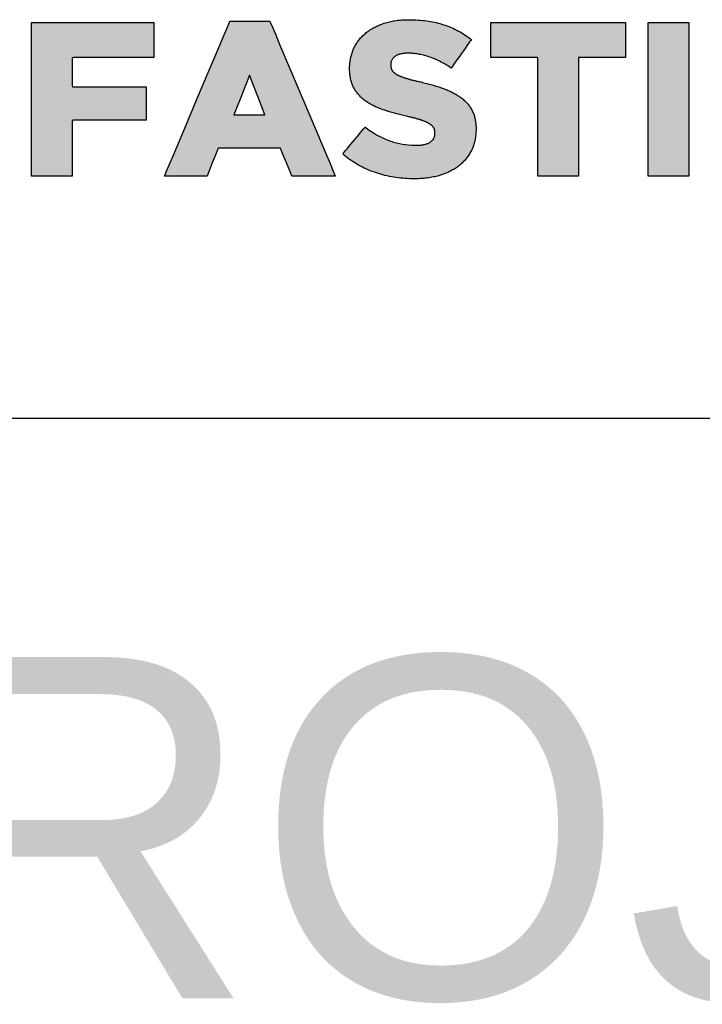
# Model space of a CAD drawing. Header units: millimetres. Extents: x 721 to 836, y 20 to 293.
# Tile 4 of 19: x 751 to 761, y 121 to 136. Entities that reach past the tile are written whole.
import ezdxf
from ezdxf.enums import TextEntityAlignment as Align

# ---------------------------------------------------------------- set-up
doc = ezdxf.new("R2010")
doc.units = ezdxf.units.MM
for name, color, linetype in [('P-------F2-', 7, 'Continuous'), ('P-------W1-', 7, 'Continuous'), ('P-------W3-', 8, 'Continuous'), ('P-------W34', 8, 'Continuous')]:
    doc.layers.add(name, color=color, linetype=linetype)
doc.styles.add('Arial', font='arial.ttf')

# ---------------------------------------------------------------- blocks, each defined once
blk = doc.blocks.new('STADSFAST_LOGO')
at = {"layer": 'P-------W34'}
h = blk.add_hatch(color=256, dxfattribs=at)
h.dxf.hatch_style = 1
h.paths.add_polyline_path([(751.03, 135.802), (751.042, 135.802), (751.059, 135.802), (751.08, 135.802), (751.104, 135.802), (751.131, 135.802), (751.16, 135.802), (751.193, 135.802), (751.228, 135.802), (751.265, 135.802), (751.305, 135.802), (751.347, 135.802), (751.39, 135.802), (751.436, 135.802), (751.483, 135.802), (751.531, 135.802), (751.631, 135.802), (751.735, 135.802), (751.842, 135.802), (752.056, 135.802), (752.162, 135.802), (752.264, 135.802), (752.363, 135.802), (752.41, 135.802), (752.456, 135.802), (752.5, 135.802), (752.542, 135.802), (752.582, 135.802), (752.62, 135.802), (752.655, 135.802), (752.688, 135.802), (752.719, 135.802), (752.746, 135.802), (752.771, 135.802), (752.792, 135.802), (752.81, 135.802), (752.824, 135.802), (752.825, 135.802), (752.825, 135.795), (752.825, 135.778), (752.825, 135.758), (752.825, 135.735), (752.825, 135.709), (752.825, 135.681), (752.825, 135.652), (752.825, 135.621), (752.825, 135.491), (752.825, 135.429), (752.825, 135.4), (752.825, 135.372), (752.825, 135.347), (752.825, 135.324), (752.825, 135.305), (752.825, 135.289), (752.825, 135.285), (752.817, 135.285), (752.805, 135.285), (752.79, 135.285), (752.773, 135.285), (752.755, 135.285), (752.734, 135.285), (752.712, 135.285), (752.688, 135.285), (752.663, 135.285), (752.636, 135.285), (752.579, 135.285), (752.517, 135.285), (752.452, 135.285), (752.385, 135.285), (752.245, 135.285), (752.106, 135.285), (752.038, 135.285), (751.973, 135.285), (751.912, 135.285), (751.855, 135.285), (751.828, 135.285), (751.803, 135.285), (751.779, 135.285), (751.756, 135.285), (751.736, 135.285), (751.717, 135.285), (751.7, 135.285), (751.686, 135.285), (751.673, 135.285), (751.663, 135.285), (751.655, 135.285), (751.649, 135.285), (751.645, 135.285), (751.626, 135.282), (751.626, 135.262), (751.626, 135.257), (751.626, 135.248), (751.626, 135.237), (751.626, 135.223), (751.626, 135.208), (751.626, 135.19), (751.626, 135.171), (751.626, 135.151), (751.626, 135.108), (751.626, 135.018), (751.626, 134.976), (751.626, 134.957), (751.626, 134.939), (751.626, 134.923), (751.626, 134.909), (751.626, 134.897), (751.626, 134.888), (751.626, 134.882), (751.626, 134.877), (751.629, 134.858), (751.648, 134.858), (751.652, 134.858), (751.658, 134.858), (751.666, 134.858), (751.677, 134.858), (751.69, 134.858), (751.704, 134.858), (751.72, 134.858), (751.738, 134.858), (751.758, 134.858), (751.779, 134.858), (751.801, 134.858), (751.825, 134.858), (751.876, 134.858), (751.931, 134.858), (751.989, 134.858), (752.05, 134.858), (752.112, 134.858), (752.239, 134.858), (752.301, 134.858), (752.363, 134.858), (752.422, 134.858), (752.479, 134.858), (752.531, 134.858), (752.579, 134.858), (752.601, 134.858), (752.622, 134.858), (752.641, 134.858), (752.659, 134.858), (752.675, 134.858), (752.689, 134.858), (752.701, 134.858), (752.71, 134.858), (752.71, 134.858), (752.71, 134.844), (752.71, 134.826), (752.71, 134.805), (752.71, 134.781), (752.71, 134.755), (752.71, 134.728), (752.71, 134.699), (752.71, 134.638), (752.71, 134.576), (752.71, 134.516), (752.71, 134.487), (752.71, 134.46), (752.71, 134.435), (752.71, 134.413), (752.71, 134.393), (752.71, 134.376), (752.71, 134.368), (752.703, 134.368), (752.691, 134.368), (752.678, 134.368), (752.662, 134.368), (752.645, 134.368), (752.626, 134.368), (752.606, 134.368), (752.584, 134.368), (752.561, 134.368), (752.511, 134.368), (752.456, 134.368), (752.399, 134.368), (752.339, 134.368), (752.213, 134.368), (752.087, 134.368), (752.025, 134.368), (751.965, 134.368), (751.908, 134.368), (751.855, 134.368), (751.806, 134.368), (751.783, 134.368), (751.762, 134.368), (751.742, 134.368), (751.724, 134.368), (751.707, 134.368), (751.692, 134.368), (751.679, 134.368), (751.668, 134.368), (751.659, 134.368), (751.653, 134.368), (751.648, 134.368), (751.635, 134.368), (751.626, 134.353), (751.626, 134.345), (751.626, 134.341), (751.626, 134.336), (751.626, 134.329), (751.626, 134.32), (751.626, 134.31), (751.626, 134.299), (751.626, 134.286), (751.626, 134.272), (751.626, 134.241), (751.626, 134.205), (751.626, 134.166), (751.626, 134.124), (751.626, 134.079), (751.626, 134.033), (751.626, 133.938), (751.626, 133.843), (751.626, 133.797), (751.626, 133.752), (751.626, 133.71), (751.626, 133.671), (751.626, 133.636), (751.626, 133.604), (751.626, 133.59), (751.626, 133.577), (751.626, 133.566), (751.626, 133.556), (751.626, 133.549), (751.618, 133.549), (751.6, 133.549), (751.578, 133.549), (751.552, 133.549), (751.523, 133.549), (751.492, 133.549), (751.459, 133.549), (751.387, 133.549), (751.24, 133.549), (751.204, 133.549), (751.171, 133.549), (751.139, 133.549), (751.11, 133.549), (751.083, 133.549), (751.06, 133.549), (751.041, 133.549), (751.03, 133.549), (751.03, 133.554), (751.03, 133.572), (751.03, 133.595), (751.03, 133.621), (751.03, 133.652), (751.03, 133.686), (751.03, 133.724), (751.03, 133.765), (751.03, 133.81), (751.03, 133.857), (751.03, 133.907), (751.03, 133.96), (751.03, 134.015), (751.03, 134.072), (751.03, 134.131), (751.03, 134.192), (751.03, 134.254), (751.03, 134.383), (751.03, 134.514), (751.03, 134.783), (751.03, 134.915), (751.03, 135.045), (751.03, 135.109), (751.03, 135.171), (751.03, 135.231), (751.03, 135.29), (751.03, 135.347), (751.03, 135.401), (751.03, 135.453), (751.03, 135.503), (751.03, 135.55), (751.03, 135.593), (751.03, 135.634), (751.03, 135.671), (751.03, 135.705), (751.03, 135.735), (751.03, 135.76), (751.03, 135.782), (751.03, 135.799)])
h = blk.add_hatch(color=256, dxfattribs=at)
h.dxf.hatch_style = 1
h.paths.add_polyline_path([(753.939, 135.818), (753.952, 135.818), (754.021, 135.818), (754.232, 135.818), (754.443, 135.818), (754.512, 135.818), (754.525, 135.818), (754.531, 135.804), (754.562, 135.731), (754.61, 135.617), (754.672, 135.469), (754.829, 135.1), (755.008, 134.676), (755.187, 134.252), (755.344, 133.882), (755.406, 133.734), (755.454, 133.62), (755.484, 133.549), (755.408, 133.549), (755.174, 133.549), (754.94, 133.549), (754.862, 133.549), (754.847, 133.549), (754.826, 133.6), (754.768, 133.741), (754.711, 133.882), (754.679, 133.958), (754.628, 133.958), (754.528, 133.958), (754.224, 133.958), (753.92, 133.958), (753.82, 133.958), (753.768, 133.958), (753.737, 133.882), (753.681, 133.741), (753.625, 133.6), (753.604, 133.549), (753.589, 133.549), (753.513, 133.549), (753.284, 133.549), (753.054, 133.549), (752.98, 133.549), (753.01, 133.62), (753.058, 133.734), (753.121, 133.882), (753.277, 134.252), (753.456, 134.676), (753.635, 135.1), (753.792, 135.469), (753.854, 135.617), (753.902, 135.731), (753.933, 135.804)])
h.paths.add_polyline_path([(754.453, 134.449), (754.383, 134.628), (754.227, 135.027), (754.116, 134.748), (753.998, 134.449), (754.32, 134.449)], flags=16)
h = blk.add_hatch(color=256, dxfattribs=at)
h.dxf.hatch_style = 1
h.paths.add_polyline_path([(756.64, 133.509), (756.606, 133.51), (756.572, 133.51), (756.538, 133.512), (756.505, 133.514), (756.472, 133.517), (756.439, 133.52), (756.406, 133.524), (756.373, 133.528), (756.34, 133.533), (756.308, 133.539), (756.276, 133.545), (756.244, 133.552), (756.212, 133.56), (756.181, 133.568), (756.149, 133.576), (756.118, 133.585), (756.087, 133.595), (756.057, 133.606), (756.026, 133.617), (755.996, 133.628), (755.967, 133.64), (755.937, 133.653), (755.909, 133.666), (755.88, 133.68), (755.852, 133.695), (755.825, 133.71), (755.798, 133.726), (755.771, 133.742), (755.744, 133.759), (755.718, 133.776), (755.693, 133.794), (755.668, 133.813), (755.643, 133.832), (755.619, 133.852), (755.595, 133.873), (755.593, 133.874), (755.598, 133.879), (755.614, 133.898), (755.634, 133.922), (755.657, 133.95), (755.683, 133.981), (755.711, 134.015), (755.741, 134.05), (755.771, 134.086), (755.8, 134.121), (755.828, 134.155), (755.855, 134.187), (755.879, 134.215), (755.899, 134.24), (755.916, 134.26), (755.922, 134.267), (755.927, 134.264), (755.966, 134.234), (756.006, 134.207), (756.046, 134.181), (756.087, 134.156), (756.128, 134.134), (756.169, 134.113), (756.211, 134.094), (756.253, 134.077), (756.296, 134.061), (756.339, 134.047), (756.382, 134.035), (756.425, 134.025), (756.469, 134.016), (756.514, 134.01), (756.558, 134.005), (756.603, 134.002), (756.649, 134), (756.673, 134), (756.687, 134), (756.701, 134.001), (756.715, 134.002), (756.728, 134.003), (756.741, 134.004), (756.753, 134.006), (756.765, 134.008), (756.777, 134.01), (756.788, 134.013), (756.8, 134.015), (756.81, 134.018), (756.821, 134.022), (756.831, 134.025), (756.84, 134.029), (756.85, 134.034), (756.859, 134.038), (756.867, 134.043), (756.875, 134.048), (756.883, 134.054), (756.89, 134.059), (756.897, 134.065), (756.904, 134.072), (756.91, 134.078), (756.916, 134.085), (756.921, 134.092), (756.925, 134.1), (756.93, 134.108), (756.933, 134.116), (756.936, 134.124), (756.939, 134.132), (756.941, 134.141), (756.943, 134.15), (756.944, 134.159), (756.945, 134.168), (756.945, 134.177), (756.945, 134.177), (756.945, 134.177), (756.945, 134.178), (756.945, 134.178), (756.945, 134.178), (756.945, 134.179), (756.945, 134.179), (756.945, 134.18), (756.945, 134.18), (756.945, 134.181), (756.945, 134.181), (756.945, 134.182), (756.945, 134.182), (756.945, 134.183), (756.945, 134.183), (756.945, 134.183), (756.945, 134.184), (756.945, 134.185), (756.945, 134.189), (756.945, 134.193), (756.945, 134.198), (756.944, 134.202), (756.944, 134.207), (756.943, 134.211), (756.942, 134.215), (756.941, 134.219), (756.94, 134.224), (756.939, 134.228), (756.938, 134.232), (756.936, 134.236), (756.935, 134.24), (756.933, 134.244), (756.931, 134.248), (756.929, 134.251), (756.927, 134.255), (756.925, 134.259), (756.923, 134.263), (756.92, 134.266), (756.917, 134.27), (756.914, 134.274), (756.911, 134.277), (756.908, 134.281), (756.904, 134.284), (756.901, 134.288), (756.897, 134.291), (756.893, 134.294), (756.889, 134.298), (756.885, 134.301), (756.88, 134.304), (756.876, 134.308), (756.871, 134.311), (756.866, 134.314), (756.861, 134.317), (756.855, 134.32), (756.85, 134.323), (756.844, 134.326), (756.839, 134.329), (756.833, 134.332), (756.827, 134.335), (756.82, 134.338), (756.814, 134.341), (756.807, 134.344), (756.8, 134.347), (756.793, 134.35), (756.786, 134.353), (756.779, 134.356), (756.771, 134.359), (756.763, 134.362), (756.755, 134.364), (756.747, 134.367), (756.739, 134.37), (756.731, 134.373), (756.722, 134.376), (756.713, 134.379), (756.703, 134.381), (756.694, 134.384), (756.684, 134.387), (756.674, 134.39), (756.664, 134.393), (756.653, 134.396), (756.642, 134.398), (756.631, 134.401), (756.619, 134.404), (756.608, 134.407), (756.595, 134.41), (756.583, 134.413), (756.571, 134.416), (756.558, 134.419), (756.545, 134.422), (756.525, 134.426), (756.505, 134.431), (756.485, 134.436), (756.465, 134.441), (756.445, 134.446), (756.425, 134.451), (756.406, 134.456), (756.387, 134.461), (756.368, 134.466), (756.349, 134.472), (756.33, 134.477), (756.311, 134.482), (756.293, 134.487), (756.275, 134.493), (756.256, 134.498), (756.238, 134.504), (756.221, 134.509), (756.203, 134.515), (756.186, 134.521), (756.169, 134.527), (756.152, 134.533), (756.136, 134.539), (756.12, 134.545), (756.104, 134.552), (756.088, 134.559), (756.073, 134.566), (756.057, 134.573), (756.043, 134.58), (756.028, 134.588), (756.014, 134.595), (755.999, 134.603), (755.986, 134.611), (755.972, 134.619), (755.959, 134.628), (755.946, 134.636), (755.933, 134.645), (755.92, 134.654), (755.908, 134.663), (755.896, 134.672), (755.885, 134.682), (755.874, 134.692), (755.863, 134.702), (755.852, 134.712), (755.842, 134.723), (755.832, 134.733), (755.822, 134.744), (755.813, 134.756), (755.804, 134.767), (755.795, 134.779), (755.786, 134.791), (755.778, 134.803), (755.77, 134.815), (755.763, 134.828), (755.755, 134.841), (755.749, 134.854), (755.742, 134.867), (755.736, 134.881), (755.731, 134.895), (755.725, 134.91), (755.72, 134.925), (755.716, 134.94), (755.712, 134.956), (755.708, 134.972), (755.705, 134.988), (755.702, 135.005), (755.7, 135.022), (755.698, 135.04), (755.696, 135.058), (755.695, 135.076), (755.694, 135.095), (755.694, 135.114), (755.694, 135.122), (755.694, 135.122), (755.694, 135.122), (755.694, 135.123), (755.694, 135.123), (755.694, 135.124), (755.694, 135.124), (755.694, 135.125), (755.694, 135.125), (755.694, 135.126), (755.694, 135.126), (755.694, 135.127), (755.694, 135.127), (755.694, 135.128), (755.694, 135.128), (755.694, 135.128), (755.694, 135.128), (755.694, 135.128), (755.694, 135.141), (755.694, 135.159), (755.695, 135.176), (755.696, 135.193), (755.698, 135.21), (755.7, 135.226), (755.702, 135.243), (755.705, 135.259), (755.708, 135.275), (755.711, 135.291), (755.715, 135.307), (755.719, 135.323), (755.724, 135.338), (755.729, 135.354), (755.734, 135.369), (755.739, 135.384), (755.745, 135.399), (755.752, 135.413), (755.759, 135.428), (755.766, 135.442), (755.773, 135.456), (755.781, 135.47), (755.789, 135.483), (755.797, 135.497), (755.806, 135.51), (755.815, 135.523), (755.825, 135.536), (755.834, 135.548), (755.844, 135.56), (755.855, 135.573), (755.866, 135.584), (755.877, 135.596), (755.888, 135.608), (755.9, 135.619), (755.912, 135.63), (755.925, 135.641), (755.938, 135.651), (755.951, 135.661), (755.964, 135.671), (755.978, 135.681), (755.992, 135.691), (756.007, 135.7), (756.021, 135.709), (756.036, 135.717), (756.051, 135.726), (756.067, 135.734), (756.083, 135.742), (756.099, 135.75), (756.115, 135.757), (756.132, 135.764), (756.149, 135.771), (756.166, 135.777), (756.184, 135.784), (756.202, 135.79), (756.22, 135.795), (756.239, 135.801), (756.257, 135.806), (756.276, 135.81), (756.296, 135.815), (756.315, 135.819), (756.335, 135.822), (756.355, 135.826), (756.375, 135.829), (756.396, 135.832), (756.417, 135.834), (756.438, 135.836), (756.46, 135.838), (756.481, 135.839), (756.503, 135.84), (756.526, 135.841), (756.548, 135.841), (756.575, 135.841), (756.607, 135.841), (756.639, 135.84), (756.671, 135.838), (756.702, 135.836), (756.733, 135.834), (756.763, 135.831), (756.793, 135.828), (756.823, 135.824), (756.852, 135.82), (756.881, 135.815), (756.909, 135.81), (756.937, 135.804), (756.964, 135.798), (756.992, 135.791), (757.018, 135.784), (757.044, 135.776), (757.07, 135.768), (757.096, 135.76), (757.121, 135.75), (757.146, 135.741), (757.171, 135.731), (757.195, 135.721), (757.219, 135.71), (757.243, 135.698), (757.267, 135.686), (757.29, 135.674), (757.313, 135.661), (757.336, 135.648), (757.358, 135.635), (757.38, 135.62), (757.402, 135.606), (757.424, 135.591), (757.445, 135.575), (757.467, 135.56), (757.478, 135.551), (757.468, 135.537), (757.452, 135.515), (757.433, 135.487), (757.411, 135.456), (757.386, 135.421), (757.361, 135.385), (757.334, 135.347), (757.307, 135.309), (757.281, 135.272), (757.256, 135.237), (757.233, 135.204), (757.213, 135.176), (757.196, 135.151), (757.183, 135.133), (757.182, 135.132), (757.182, 135.132), (757.164, 135.144), (757.146, 135.156), (757.128, 135.168), (757.11, 135.179), (757.092, 135.19), (757.074, 135.2), (757.055, 135.21), (757.037, 135.22), (757.019, 135.229), (757, 135.239), (756.982, 135.247), (756.963, 135.256), (756.944, 135.264), (756.926, 135.272), (756.907, 135.279), (756.888, 135.286), (756.869, 135.293), (756.85, 135.299), (756.832, 135.305), (756.813, 135.31), (756.794, 135.316), (756.776, 135.321), (756.757, 135.325), (756.739, 135.329), (756.72, 135.333), (756.702, 135.336), (756.684, 135.339), (756.666, 135.342), (756.648, 135.344), (756.63, 135.346), (756.612, 135.348), (756.594, 135.349), (756.576, 135.35), (756.558, 135.35), (756.542, 135.35), (756.529, 135.35), (756.516, 135.35), (756.504, 135.349), (756.492, 135.348), (756.48, 135.346), (756.468, 135.345), (756.457, 135.343), (756.447, 135.341), (756.436, 135.338), (756.426, 135.335), (756.417, 135.332), (756.407, 135.329), (756.398, 135.325), (756.389, 135.321), (756.381, 135.317), (756.373, 135.312), (756.365, 135.307), (756.358, 135.302), (756.351, 135.296), (756.345, 135.291), (756.339, 135.285), (756.333, 135.279), (756.328, 135.273), (756.323, 135.266), (756.318, 135.26), (756.314, 135.253), (756.311, 135.246), (756.307, 135.239), (756.304, 135.232), (756.302, 135.225), (756.3, 135.217), (756.298, 135.21), (756.297, 135.202), (756.296, 135.194), (756.296, 135.187), (756.296, 135.183), (756.296, 135.183), (756.296, 135.183), (756.296, 135.183), (756.296, 135.182), (756.296, 135.182), (756.296, 135.181), (756.296, 135.181), (756.296, 135.18), (756.296, 135.18), (756.296, 135.179), (756.296, 135.178), (756.296, 135.178), (756.296, 135.178), (756.296, 135.177), (756.296, 135.177), (756.296, 135.177), (756.296, 135.177), (756.296, 135.173), (756.296, 135.168), (756.296, 135.163), (756.297, 135.158), (756.297, 135.154), (756.298, 135.149), (756.299, 135.144), (756.3, 135.14), (756.301, 135.135), (756.302, 135.131), (756.303, 135.127), (756.305, 135.122), (756.306, 135.118), (756.308, 135.114), (756.31, 135.11), (756.312, 135.106), (756.314, 135.102), (756.317, 135.098), (756.319, 135.094), (756.322, 135.09), (756.325, 135.086), (756.328, 135.082), (756.331, 135.079), (756.334, 135.075), (756.338, 135.071), (756.342, 135.068), (756.345, 135.065), (756.349, 135.061), (756.354, 135.058), (756.358, 135.055), (756.362, 135.051), (756.367, 135.048), (756.372, 135.045), (756.377, 135.042), (756.382, 135.039), (756.387, 135.036), (756.392, 135.033), (756.398, 135.03), (756.404, 135.027), (756.41, 135.025), (756.416, 135.022), (756.422, 135.019), (756.429, 135.016), (756.436, 135.013), (756.442, 135.01), (756.45, 135.007), (756.457, 135.005), (756.464, 135.002), (756.472, 134.999), (756.48, 134.996), (756.488, 134.993), (756.497, 134.991), (756.505, 134.988), (756.514, 134.985), (756.523, 134.982), (756.532, 134.98), (756.542, 134.977), (756.551, 134.974), (756.561, 134.971), (756.571, 134.968), (756.582, 134.965), (756.593, 134.962), (756.604, 134.96), (756.615, 134.957), (756.626, 134.954), (756.638, 134.951), (756.65, 134.948), (756.663, 134.945), (756.675, 134.942), (756.688, 134.939), (756.701, 134.936), (756.718, 134.933), (756.74, 134.928), (756.761, 134.923), (756.782, 134.918), (756.803, 134.913), (756.824, 134.908), (756.845, 134.902), (756.865, 134.897), (756.885, 134.891), (756.905, 134.886), (756.924, 134.88), (756.944, 134.874), (756.963, 134.869), (756.981, 134.863), (757, 134.857), (757.018, 134.851), (757.037, 134.844), (757.054, 134.838), (757.072, 134.832), (757.089, 134.825), (757.106, 134.819), (757.123, 134.812), (757.139, 134.805), (757.155, 134.798), (757.171, 134.791), (757.186, 134.783), (757.201, 134.776), (757.216, 134.768), (757.231, 134.76), (757.245, 134.752), (757.259, 134.744), (757.272, 134.736), (757.286, 134.727), (757.299, 134.719), (757.311, 134.71), (757.324, 134.701), (757.336, 134.692), (757.347, 134.683), (757.359, 134.674), (757.37, 134.664), (757.38, 134.654), (757.391, 134.644), (757.401, 134.634), (757.411, 134.624), (757.42, 134.613), (757.429, 134.603), (757.438, 134.592), (757.446, 134.58), (757.454, 134.569), (757.462, 134.557), (757.47, 134.546), (757.477, 134.534), (757.484, 134.521), (757.49, 134.509), (757.496, 134.496), (757.502, 134.483), (757.508, 134.47), (757.513, 134.457), (757.518, 134.443), (757.522, 134.429), (757.526, 134.415), (757.53, 134.4), (757.533, 134.386), (757.536, 134.37), (757.539, 134.355), (757.541, 134.339), (757.543, 134.323), (757.545, 134.307), (757.546, 134.29), (757.547, 134.274), (757.547, 134.256), (757.547, 134.241), (757.547, 134.241), (757.547, 134.241), (757.547, 134.241), (757.547, 134.24), (757.547, 134.24), (757.547, 134.239), (757.547, 134.239), (757.547, 134.238), (757.547, 134.238), (757.547, 134.237), (757.547, 134.236), (757.547, 134.236), (757.547, 134.236), (757.547, 134.235), (757.547, 134.235), (757.547, 134.235), (757.547, 134.229), (757.547, 134.21), (757.546, 134.191), (757.545, 134.172), (757.543, 134.154), (757.541, 134.135), (757.539, 134.118), (757.536, 134.1), (757.533, 134.083), (757.529, 134.065), (757.525, 134.049), (757.521, 134.032), (757.516, 134.016), (757.511, 133.999), (757.505, 133.984), (757.499, 133.968), (757.493, 133.953), (757.486, 133.937), (757.479, 133.922), (757.471, 133.908), (757.463, 133.893), (757.455, 133.879), (757.446, 133.865), (757.437, 133.851), (757.428, 133.838), (757.418, 133.825), (757.408, 133.812), (757.398, 133.799), (757.387, 133.787), (757.376, 133.774), (757.365, 133.763), (757.354, 133.751), (757.342, 133.739), (757.329, 133.728), (757.317, 133.717), (757.304, 133.706), (757.291, 133.696), (757.277, 133.686), (757.263, 133.676), (757.249, 133.666), (757.234, 133.657), (757.22, 133.648), (757.204, 133.639), (757.189, 133.63), (757.173, 133.622), (757.157, 133.614), (757.141, 133.606), (757.124, 133.599), (757.107, 133.592), (757.09, 133.585), (757.072, 133.578), (757.054, 133.572), (757.036, 133.566), (757.018, 133.56), (756.999, 133.555), (756.98, 133.55), (756.96, 133.545), (756.941, 133.54), (756.921, 133.536), (756.901, 133.532), (756.88, 133.528), (756.86, 133.525), (756.839, 133.522), (756.818, 133.519), (756.797, 133.517), (756.775, 133.515), (756.753, 133.513), (756.731, 133.512), (756.709, 133.511), (756.686, 133.51), (756.663, 133.509)])
h = blk.add_hatch(color=256, dxfattribs=at)
h.dxf.hatch_style = 1
h.paths.add_polyline_path([(758.453, 135.285), (758.404, 135.285), (758.326, 135.285), (758.089, 135.285), (757.853, 135.285), (757.775, 135.285), (757.765, 135.285), (757.765, 135.352), (757.765, 135.543), (757.765, 135.735), (757.765, 135.802), (757.832, 135.802), (758.06, 135.802), (758.382, 135.802), (758.751, 135.802), (759.12, 135.802), (759.443, 135.802), (759.67, 135.802), (759.737, 135.802), (759.737, 135.735), (759.737, 135.543), (759.737, 135.352), (759.737, 135.285), (759.727, 135.285), (759.649, 135.285), (759.413, 135.285), (759.176, 135.285), (759.099, 135.285), (759.049, 135.285), (759.049, 135.19), (759.049, 134.994), (759.049, 134.397), (759.049, 133.8), (759.049, 133.603), (759.049, 133.549), (759.042, 133.549), (758.97, 133.549), (758.751, 133.549), (758.533, 133.549), (758.461, 133.549), (758.453, 133.549), (758.453, 133.603), (758.453, 133.8), (758.453, 134.397), (758.453, 134.994), (758.453, 135.19)])
h = blk.add_hatch(color=256, dxfattribs=at)
h.dxf.hatch_style = 1
h.paths.add_polyline_path([(760.068, 135.802), (760.076, 135.802), (760.148, 135.802), (760.368, 135.802), (760.587, 135.802), (760.66, 135.802), (760.667, 135.802), (760.667, 135.796), (760.667, 135.723), (760.667, 135.463), (760.667, 135.096), (760.667, 134.675), (760.667, 134.254), (760.667, 133.887), (760.667, 133.627), (760.667, 133.554), (760.667, 133.549), (760.66, 133.549), (760.587, 133.549), (760.368, 133.549), (760.148, 133.549), (760.076, 133.549), (760.068, 133.549), (760.068, 133.554), (760.068, 133.627), (760.068, 133.887), (760.068, 134.254), (760.068, 134.675), (760.068, 135.096), (760.068, 135.463), (760.068, 135.723), (760.068, 135.796)])

msp = doc.modelspace()

# ---------------------------------------------------------------- linework, layer by layer
at = {"layer": 'P-------F2-', "color": 7}
msp.add_line((721, 130), (821, 130), dxfattribs=at)
at = {"layer": 'P-------W3-'}
for points in [[(751.03, 135.802), (751.042, 135.802), (751.059, 135.802), (751.08, 135.802), (751.104, 135.802), (751.131, 135.802), (751.16, 135.802), (751.193, 135.802), (751.228, 135.802), (751.265, 135.802), (751.305, 135.802), (751.347, 135.802), (751.39, 135.802), (751.436, 135.802), (751.483, 135.802), (751.531, 135.802), (751.631, 135.802), (751.735, 135.802), (751.842, 135.802), (752.056, 135.802), (752.162, 135.802), (752.264, 135.802), (752.363, 135.802), (752.41, 135.802), (752.456, 135.802), (752.5, 135.802), (752.542, 135.802), (752.582, 135.802), (752.62, 135.802), (752.655, 135.802), (752.688, 135.802), (752.719, 135.802), (752.746, 135.802), (752.771, 135.802), (752.792, 135.802), (752.81, 135.802), (752.824, 135.802), (752.825, 135.802), (752.825, 135.795), (752.825, 135.778), (752.825, 135.758), (752.825, 135.735), (752.825, 135.709), (752.825, 135.681), (752.825, 135.652), (752.825, 135.621), (752.825, 135.491), (752.825, 135.429), (752.825, 135.4), (752.825, 135.372), (752.825, 135.347), (752.825, 135.324), (752.825, 135.305), (752.825, 135.289), (752.825, 135.285), (752.817, 135.285), (752.805, 135.285), (752.79, 135.285), (752.773, 135.285), (752.755, 135.285), (752.734, 135.285), (752.712, 135.285), (752.688, 135.285), (752.663, 135.285), (752.636, 135.285), (752.579, 135.285), (752.517, 135.285), (752.452, 135.285), (752.385, 135.285), (752.245, 135.285), (752.106, 135.285), (752.038, 135.285), (751.973, 135.285), (751.912, 135.285), (751.855, 135.285), (751.828, 135.285), (751.803, 135.285), (751.779, 135.285), (751.756, 135.285), (751.736, 135.285), (751.717, 135.285), (751.7, 135.285), (751.686, 135.285), (751.673, 135.285), (751.663, 135.285), (751.655, 135.285), (751.649, 135.285), (751.645, 135.285), (751.626, 135.282), (751.626, 135.262), (751.626, 135.257), (751.626, 135.248), (751.626, 135.237), (751.626, 135.223), (751.626, 135.208), (751.626, 135.19), (751.626, 135.171), (751.626, 135.151), (751.626, 135.108), (751.626, 135.018), (751.626, 134.976), (751.626, 134.957), (751.626, 134.939), (751.626, 134.923), (751.626, 134.909), (751.626, 134.897), (751.626, 134.888), (751.626, 134.882), (751.626, 134.877), (751.629, 134.858), (751.648, 134.858), (751.652, 134.858), (751.658, 134.858), (751.666, 134.858), (751.677, 134.858), (751.69, 134.858), (751.704, 134.858), (751.72, 134.858), (751.738, 134.858), (751.758, 134.858), (751.779, 134.858), (751.801, 134.858), (751.825, 134.858), (751.876, 134.858), (751.931, 134.858), (751.989, 134.858), (752.05, 134.858), (752.112, 134.858), (752.239, 134.858), (752.301, 134.858), (752.363, 134.858), (752.422, 134.858), (752.479, 134.858), (752.531, 134.858), (752.579, 134.858), (752.601, 134.858), (752.622, 134.858), (752.641, 134.858), (752.659, 134.858), (752.675, 134.858), (752.689, 134.858), (752.701, 134.858), (752.71, 134.858), (752.71, 134.858), (752.71, 134.844), (752.71, 134.826), (752.71, 134.805), (752.71, 134.781), (752.71, 134.755), (752.71, 134.728), (752.71, 134.699), (752.71, 134.638), (752.71, 134.576), (752.71, 134.516), (752.71, 134.487), (752.71, 134.46), (752.71, 134.435), (752.71, 134.413), (752.71, 134.393), (752.71, 134.376), (752.71, 134.368), (752.703, 134.368), (752.691, 134.368), (752.678, 134.368), (752.662, 134.368), (752.645, 134.368), (752.626, 134.368), (752.606, 134.368), (752.584, 134.368), (752.561, 134.368), (752.511, 134.368), (752.456, 134.368), (752.399, 134.368), (752.339, 134.368), (752.213, 134.368), (752.087, 134.368), (752.025, 134.368), (751.965, 134.368), (751.908, 134.368), (751.855, 134.368), (751.806, 134.368), (751.783, 134.368), (751.762, 134.368), (751.742, 134.368), (751.724, 134.368), (751.707, 134.368), (751.692, 134.368), (751.679, 134.368), (751.668, 134.368), (751.659, 134.368), (751.653, 134.368), (751.648, 134.368), (751.635, 134.368), (751.626, 134.353), (751.626, 134.345), (751.626, 134.341), (751.626, 134.336), (751.626, 134.329), (751.626, 134.32), (751.626, 134.31), (751.626, 134.299), (751.626, 134.286), (751.626, 134.272), (751.626, 134.241), (751.626, 134.205), (751.626, 134.166), (751.626, 134.124), (751.626, 134.079), (751.626, 134.033), (751.626, 133.938), (751.626, 133.843), (751.626, 133.797), (751.626, 133.752), (751.626, 133.71), (751.626, 133.671), (751.626, 133.636), (751.626, 133.604), (751.626, 133.59), (751.626, 133.577), (751.626, 133.566), (751.626, 133.556), (751.626, 133.549), (751.618, 133.549), (751.6, 133.549), (751.578, 133.549), (751.552, 133.549), (751.523, 133.549), (751.492, 133.549), (751.459, 133.549), (751.387, 133.549), (751.24, 133.549), (751.204, 133.549), (751.171, 133.549), (751.139, 133.549), (751.11, 133.549), (751.083, 133.549), (751.06, 133.549), (751.041, 133.549), (751.03, 133.549), (751.03, 133.554), (751.03, 133.572), (751.03, 133.595), (751.03, 133.621), (751.03, 133.652), (751.03, 133.686), (751.03, 133.724), (751.03, 133.765), (751.03, 133.81), (751.03, 133.857), (751.03, 133.907), (751.03, 133.96), (751.03, 134.015), (751.03, 134.072), (751.03, 134.131), (751.03, 134.192), (751.03, 134.254), (751.03, 134.383), (751.03, 134.514), (751.03, 134.783), (751.03, 134.915), (751.03, 135.045), (751.03, 135.109), (751.03, 135.171), (751.03, 135.231), (751.03, 135.29), (751.03, 135.347), (751.03, 135.401), (751.03, 135.453), (751.03, 135.503), (751.03, 135.55), (751.03, 135.593), (751.03, 135.634), (751.03, 135.671), (751.03, 135.705), (751.03, 135.735), (751.03, 135.76), (751.03, 135.782), (751.03, 135.799)], [(753.939, 135.818), (753.952, 135.818), (754.021, 135.818), (754.232, 135.818), (754.443, 135.818), (754.512, 135.818), (754.525, 135.818), (754.531, 135.804), (754.562, 135.731), (754.61, 135.617), (754.672, 135.469), (754.829, 135.1), (755.008, 134.676), (755.187, 134.252), (755.344, 133.882), (755.406, 133.734), (755.454, 133.62), (755.484, 133.549), (755.408, 133.549), (755.174, 133.549), (754.94, 133.549), (754.862, 133.549), (754.847, 133.549), (754.826, 133.6), (754.768, 133.741), (754.711, 133.882), (754.679, 133.958), (754.628, 133.958), (754.528, 133.958), (754.224, 133.958), (753.92, 133.958), (753.82, 133.958), (753.768, 133.958), (753.737, 133.882), (753.681, 133.741), (753.625, 133.6), (753.604, 133.549), (753.589, 133.549), (753.513, 133.549), (753.284, 133.549), (753.054, 133.549), (752.98, 133.549), (753.01, 133.62), (753.058, 133.734), (753.121, 133.882), (753.277, 134.252), (753.456, 134.676), (753.635, 135.1), (753.792, 135.469), (753.854, 135.617), (753.902, 135.731), (753.933, 135.804)], [(756.64, 133.509), (756.606, 133.51), (756.572, 133.51), (756.538, 133.512), (756.505, 133.514), (756.472, 133.517), (756.439, 133.52), (756.406, 133.524), (756.373, 133.528), (756.34, 133.533), (756.308, 133.539), (756.276, 133.545), (756.244, 133.552), (756.212, 133.56), (756.181, 133.568), (756.149, 133.576), (756.118, 133.585), (756.087, 133.595), (756.057, 133.606), (756.026, 133.617), (755.996, 133.628), (755.967, 133.64), (755.937, 133.653), (755.909, 133.666), (755.88, 133.68), (755.852, 133.695), (755.825, 133.71), (755.798, 133.726), (755.771, 133.742), (755.744, 133.759), (755.718, 133.776), (755.693, 133.794), (755.668, 133.813), (755.643, 133.832), (755.619, 133.852), (755.595, 133.873), (755.593, 133.874), (755.598, 133.879), (755.614, 133.898), (755.634, 133.922), (755.657, 133.95), (755.683, 133.981), (755.711, 134.015), (755.741, 134.05), (755.771, 134.086), (755.8, 134.121), (755.828, 134.155), (755.855, 134.187), (755.879, 134.215), (755.899, 134.24), (755.916, 134.26), (755.922, 134.267), (755.927, 134.264), (755.966, 134.234), (756.006, 134.207), (756.046, 134.181), (756.087, 134.156), (756.128, 134.134), (756.169, 134.113), (756.211, 134.094), (756.253, 134.077), (756.296, 134.061), (756.339, 134.047), (756.382, 134.035), (756.425, 134.025), (756.469, 134.016), (756.514, 134.01), (756.558, 134.005), (756.603, 134.002), (756.649, 134), (756.673, 134), (756.687, 134), (756.701, 134.001), (756.715, 134.002), (756.728, 134.003), (756.741, 134.004), (756.753, 134.006), (756.765, 134.008), (756.777, 134.01), (756.788, 134.013), (756.8, 134.015), (756.81, 134.018), (756.821, 134.022), (756.831, 134.025), (756.84, 134.029), (756.85, 134.034), (756.859, 134.038), (756.867, 134.043), (756.875, 134.048), (756.883, 134.054), (756.89, 134.059), (756.897, 134.065), (756.904, 134.072), (756.91, 134.078), (756.916, 134.085), (756.921, 134.092), (756.925, 134.1), (756.93, 134.108), (756.933, 134.116), (756.936, 134.124), (756.939, 134.132), (756.941, 134.141), (756.943, 134.15), (756.944, 134.159), (756.945, 134.168), (756.945, 134.177), (756.945, 134.177), (756.945, 134.177), (756.945, 134.178), (756.945, 134.178), (756.945, 134.178), (756.945, 134.179), (756.945, 134.179), (756.945, 134.18), (756.945, 134.18), (756.945, 134.181), (756.945, 134.181), (756.945, 134.182), (756.945, 134.182), (756.945, 134.183), (756.945, 134.183), (756.945, 134.183), (756.945, 134.184), (756.945, 134.185), (756.945, 134.189), (756.945, 134.193), (756.945, 134.198), (756.944, 134.202), (756.944, 134.207), (756.943, 134.211), (756.942, 134.215), (756.941, 134.219), (756.94, 134.224), (756.939, 134.228), (756.938, 134.232), (756.936, 134.236), (756.935, 134.24), (756.933, 134.244), (756.931, 134.248), (756.929, 134.251), (756.927, 134.255), (756.925, 134.259), (756.923, 134.263), (756.92, 134.266), (756.917, 134.27), (756.914, 134.274), (756.911, 134.277), (756.908, 134.281), (756.904, 134.284), (756.901, 134.288), (756.897, 134.291), (756.893, 134.294), (756.889, 134.298), (756.885, 134.301), (756.88, 134.304), (756.876, 134.308), (756.871, 134.311), (756.866, 134.314), (756.861, 134.317), (756.855, 134.32), (756.85, 134.323), (756.844, 134.326), (756.839, 134.329), (756.833, 134.332), (756.827, 134.335), (756.82, 134.338), (756.814, 134.341), (756.807, 134.344), (756.8, 134.347), (756.793, 134.35), (756.786, 134.353), (756.779, 134.356), (756.771, 134.359), (756.763, 134.362), (756.755, 134.364), (756.747, 134.367), (756.739, 134.37), (756.731, 134.373), (756.722, 134.376), (756.713, 134.379), (756.703, 134.381), (756.694, 134.384), (756.684, 134.387), (756.674, 134.39), (756.664, 134.393), (756.653, 134.396), (756.642, 134.398), (756.631, 134.401), (756.619, 134.404), (756.608, 134.407), (756.595, 134.41), (756.583, 134.413), (756.571, 134.416), (756.558, 134.419), (756.545, 134.422), (756.525, 134.426), (756.505, 134.431), (756.485, 134.436), (756.465, 134.441), (756.445, 134.446), (756.425, 134.451), (756.406, 134.456), (756.387, 134.461), (756.368, 134.466), (756.349, 134.472), (756.33, 134.477), (756.311, 134.482), (756.293, 134.487), (756.275, 134.493), (756.256, 134.498), (756.238, 134.504), (756.221, 134.509), (756.203, 134.515), (756.186, 134.521), (756.169, 134.527), (756.152, 134.533), (756.136, 134.539), (756.12, 134.545), (756.104, 134.552), (756.088, 134.559), (756.073, 134.566), (756.057, 134.573), (756.043, 134.58), (756.028, 134.588), (756.014, 134.595), (755.999, 134.603), (755.986, 134.611), (755.972, 134.619), (755.959, 134.628), (755.946, 134.636), (755.933, 134.645), (755.92, 134.654), (755.908, 134.663), (755.896, 134.672), (755.885, 134.682), (755.874, 134.692), (755.863, 134.702), (755.852, 134.712), (755.842, 134.723), (755.832, 134.733), (755.822, 134.744), (755.813, 134.756), (755.804, 134.767), (755.795, 134.779), (755.786, 134.791), (755.778, 134.803), (755.77, 134.815), (755.763, 134.828), (755.755, 134.841), (755.749, 134.854), (755.742, 134.867), (755.736, 134.881), (755.731, 134.895), (755.725, 134.91), (755.72, 134.925), (755.716, 134.94), (755.712, 134.956), (755.708, 134.972), (755.705, 134.988), (755.702, 135.005), (755.7, 135.022), (755.698, 135.04), (755.696, 135.058), (755.695, 135.076), (755.694, 135.095), (755.694, 135.114), (755.694, 135.122), (755.694, 135.122), (755.694, 135.122), (755.694, 135.123), (755.694, 135.123), (755.694, 135.124), (755.694, 135.124), (755.694, 135.125), (755.694, 135.125), (755.694, 135.126), (755.694, 135.126), (755.694, 135.127), (755.694, 135.127), (755.694, 135.128), (755.694, 135.128), (755.694, 135.128), (755.694, 135.128), (755.694, 135.128), (755.694, 135.141), (755.694, 135.159), (755.695, 135.176), (755.696, 135.193), (755.698, 135.21), (755.7, 135.226), (755.702, 135.243), (755.705, 135.259), (755.708, 135.275), (755.711, 135.291), (755.715, 135.307), (755.719, 135.323), (755.724, 135.338), (755.729, 135.354), (755.734, 135.369), (755.739, 135.384), (755.745, 135.399), (755.752, 135.413), (755.759, 135.428), (755.766, 135.442), (755.773, 135.456), (755.781, 135.47), (755.789, 135.483), (755.797, 135.497), (755.806, 135.51), (755.815, 135.523), (755.825, 135.536), (755.834, 135.548), (755.844, 135.56), (755.855, 135.573), (755.866, 135.584), (755.877, 135.596), (755.888, 135.608), (755.9, 135.619), (755.912, 135.63), (755.925, 135.641), (755.938, 135.651), (755.951, 135.661), (755.964, 135.671), (755.978, 135.681), (755.992, 135.691), (756.007, 135.7), (756.021, 135.709), (756.036, 135.717), (756.051, 135.726), (756.067, 135.734), (756.083, 135.742), (756.099, 135.75), (756.115, 135.757), (756.132, 135.764), (756.149, 135.771), (756.166, 135.777), (756.184, 135.784), (756.202, 135.79), (756.22, 135.795), (756.239, 135.801), (756.257, 135.806), (756.276, 135.81), (756.296, 135.815), (756.315, 135.819), (756.335, 135.822), (756.355, 135.826), (756.375, 135.829), (756.396, 135.832), (756.417, 135.834), (756.438, 135.836), (756.46, 135.838), (756.481, 135.839), (756.503, 135.84), (756.526, 135.841), (756.548, 135.841), (756.575, 135.841), (756.607, 135.841), (756.639, 135.84), (756.671, 135.838), (756.702, 135.836), (756.733, 135.834), (756.763, 135.831), (756.793, 135.828), (756.823, 135.824), (756.852, 135.82), (756.881, 135.815), (756.909, 135.81), (756.937, 135.804), (756.964, 135.798), (756.992, 135.791), (757.018, 135.784), (757.044, 135.776), (757.07, 135.768), (757.096, 135.76), (757.121, 135.75), (757.146, 135.741), (757.171, 135.731), (757.195, 135.721), (757.219, 135.71), (757.243, 135.698), (757.267, 135.686), (757.29, 135.674), (757.313, 135.661), (757.336, 135.648), (757.358, 135.635), (757.38, 135.62), (757.402, 135.606), (757.424, 135.591), (757.445, 135.575), (757.467, 135.56), (757.478, 135.551), (757.468, 135.537), (757.452, 135.515), (757.433, 135.487), (757.411, 135.456), (757.386, 135.421), (757.361, 135.385), (757.334, 135.347), (757.307, 135.309), (757.281, 135.272), (757.256, 135.237), (757.233, 135.204), (757.213, 135.176), (757.196, 135.151), (757.183, 135.133), (757.182, 135.132), (757.182, 135.132), (757.164, 135.144), (757.146, 135.156), (757.128, 135.168), (757.11, 135.179), (757.092, 135.19), (757.074, 135.2), (757.055, 135.21), (757.037, 135.22), (757.019, 135.229), (757, 135.239), (756.982, 135.247), (756.963, 135.256), (756.944, 135.264), (756.926, 135.272), (756.907, 135.279), (756.888, 135.286), (756.869, 135.293), (756.85, 135.299), (756.832, 135.305), (756.813, 135.31), (756.794, 135.316), (756.776, 135.321), (756.757, 135.325), (756.739, 135.329), (756.72, 135.333), (756.702, 135.336), (756.684, 135.339), (756.666, 135.342), (756.648, 135.344), (756.63, 135.346), (756.612, 135.348), (756.594, 135.349), (756.576, 135.35), (756.558, 135.35), (756.542, 135.35), (756.529, 135.35), (756.516, 135.35), (756.504, 135.349), (756.492, 135.348), (756.48, 135.346), (756.468, 135.345), (756.457, 135.343), (756.447, 135.341), (756.436, 135.338), (756.426, 135.335), (756.417, 135.332), (756.407, 135.329), (756.398, 135.325), (756.389, 135.321), (756.381, 135.317), (756.373, 135.312), (756.365, 135.307), (756.358, 135.302), (756.351, 135.296), (756.345, 135.291), (756.339, 135.285), (756.333, 135.279), (756.328, 135.273), (756.323, 135.266), (756.318, 135.26), (756.314, 135.253), (756.311, 135.246), (756.307, 135.239), (756.304, 135.232), (756.302, 135.225), (756.3, 135.217), (756.298, 135.21), (756.297, 135.202), (756.296, 135.194), (756.296, 135.187), (756.296, 135.183), (756.296, 135.183), (756.296, 135.183), (756.296, 135.183), (756.296, 135.182), (756.296, 135.182), (756.296, 135.181), (756.296, 135.181), (756.296, 135.18), (756.296, 135.18), (756.296, 135.179), (756.296, 135.178), (756.296, 135.178), (756.296, 135.178), (756.296, 135.177), (756.296, 135.177), (756.296, 135.177), (756.296, 135.177), (756.296, 135.173), (756.296, 135.168), (756.296, 135.163), (756.297, 135.158), (756.297, 135.154), (756.298, 135.149), (756.299, 135.144), (756.3, 135.14), (756.301, 135.135), (756.302, 135.131), (756.303, 135.127), (756.305, 135.122), (756.306, 135.118), (756.308, 135.114), (756.31, 135.11), (756.312, 135.106), (756.314, 135.102), (756.317, 135.098), (756.319, 135.094), (756.322, 135.09), (756.325, 135.086), (756.328, 135.082), (756.331, 135.079), (756.334, 135.075), (756.338, 135.071), (756.342, 135.068), (756.345, 135.065), (756.349, 135.061), (756.354, 135.058), (756.358, 135.055), (756.362, 135.051), (756.367, 135.048), (756.372, 135.045), (756.377, 135.042), (756.382, 135.039), (756.387, 135.036), (756.392, 135.033), (756.398, 135.03), (756.404, 135.027), (756.41, 135.025), (756.416, 135.022), (756.422, 135.019), (756.429, 135.016), (756.436, 135.013), (756.442, 135.01), (756.45, 135.007), (756.457, 135.005), (756.464, 135.002), (756.472, 134.999), (756.48, 134.996), (756.488, 134.993), (756.497, 134.991), (756.505, 134.988), (756.514, 134.985), (756.523, 134.982), (756.532, 134.98), (756.542, 134.977), (756.551, 134.974), (756.561, 134.971), (756.571, 134.968), (756.582, 134.965), (756.593, 134.962), (756.604, 134.96), (756.615, 134.957), (756.626, 134.954), (756.638, 134.951), (756.65, 134.948), (756.663, 134.945), (756.675, 134.942), (756.688, 134.939), (756.701, 134.936), (756.718, 134.933), (756.74, 134.928), (756.761, 134.923), (756.782, 134.918), (756.803, 134.913), (756.824, 134.908), (756.845, 134.902), (756.865, 134.897), (756.885, 134.891), (756.905, 134.886), (756.924, 134.88), (756.944, 134.874), (756.963, 134.869), (756.981, 134.863), (757, 134.857), (757.018, 134.851), (757.037, 134.844), (757.054, 134.838), (757.072, 134.832), (757.089, 134.825), (757.106, 134.819), (757.123, 134.812), (757.139, 134.805), (757.155, 134.798), (757.171, 134.791), (757.186, 134.783), (757.201, 134.776), (757.216, 134.768), (757.231, 134.76), (757.245, 134.752), (757.259, 134.744), (757.272, 134.736), (757.286, 134.727), (757.299, 134.719), (757.311, 134.71), (757.324, 134.701), (757.336, 134.692), (757.347, 134.683), (757.359, 134.674), (757.37, 134.664), (757.38, 134.654), (757.391, 134.644), (757.401, 134.634), (757.411, 134.624), (757.42, 134.613), (757.429, 134.603), (757.438, 134.592), (757.446, 134.58), (757.454, 134.569), (757.462, 134.557), (757.47, 134.546), (757.477, 134.534), (757.484, 134.521), (757.49, 134.509), (757.496, 134.496), (757.502, 134.483), (757.508, 134.47), (757.513, 134.457), (757.518, 134.443), (757.522, 134.429), (757.526, 134.415), (757.53, 134.4), (757.533, 134.386), (757.536, 134.37), (757.539, 134.355), (757.541, 134.339), (757.543, 134.323), (757.545, 134.307), (757.546, 134.29), (757.547, 134.274), (757.547, 134.256), (757.547, 134.241), (757.547, 134.241), (757.547, 134.241), (757.547, 134.241), (757.547, 134.24), (757.547, 134.24), (757.547, 134.239), (757.547, 134.239), (757.547, 134.238), (757.547, 134.238), (757.547, 134.237), (757.547, 134.236), (757.547, 134.236), (757.547, 134.236), (757.547, 134.235), (757.547, 134.235), (757.547, 134.235), (757.547, 134.229), (757.547, 134.21), (757.546, 134.191), (757.545, 134.172), (757.543, 134.154), (757.541, 134.135), (757.539, 134.118), (757.536, 134.1), (757.533, 134.083), (757.529, 134.065), (757.525, 134.049), (757.521, 134.032), (757.516, 134.016), (757.511, 133.999), (757.505, 133.984), (757.499, 133.968), (757.493, 133.953), (757.486, 133.937), (757.479, 133.922), (757.471, 133.908), (757.463, 133.893), (757.455, 133.879), (757.446, 133.865), (757.437, 133.851), (757.428, 133.838), (757.418, 133.825), (757.408, 133.812), (757.398, 133.799), (757.387, 133.787), (757.376, 133.774), (757.365, 133.763), (757.354, 133.751), (757.342, 133.739), (757.329, 133.728), (757.317, 133.717), (757.304, 133.706), (757.291, 133.696), (757.277, 133.686), (757.263, 133.676), (757.249, 133.666), (757.234, 133.657), (757.22, 133.648), (757.204, 133.639), (757.189, 133.63), (757.173, 133.622), (757.157, 133.614), (757.141, 133.606), (757.124, 133.599), (757.107, 133.592), (757.09, 133.585), (757.072, 133.578), (757.054, 133.572), (757.036, 133.566), (757.018, 133.56), (756.999, 133.555), (756.98, 133.55), (756.96, 133.545), (756.941, 133.54), (756.921, 133.536), (756.901, 133.532), (756.88, 133.528), (756.86, 133.525), (756.839, 133.522), (756.818, 133.519), (756.797, 133.517), (756.775, 133.515), (756.753, 133.513), (756.731, 133.512), (756.709, 133.511), (756.686, 133.51), (756.663, 133.509)], [(758.453, 135.285), (758.404, 135.285), (758.326, 135.285), (758.089, 135.285), (757.853, 135.285), (757.775, 135.285), (757.765, 135.285), (757.765, 135.352), (757.765, 135.543), (757.765, 135.735), (757.765, 135.802), (757.832, 135.802), (758.06, 135.802), (758.382, 135.802), (758.751, 135.802), (759.12, 135.802), (759.443, 135.802), (759.67, 135.802), (759.737, 135.802), (759.737, 135.735), (759.737, 135.543), (759.737, 135.352), (759.737, 135.285), (759.727, 135.285), (759.649, 135.285), (759.413, 135.285), (759.176, 135.285), (759.099, 135.285), (759.049, 135.285), (759.049, 135.19), (759.049, 134.994), (759.049, 134.397), (759.049, 133.8), (759.049, 133.603), (759.049, 133.549), (759.042, 133.549), (758.97, 133.549), (758.751, 133.549), (758.533, 133.549), (758.461, 133.549), (758.453, 133.549), (758.453, 133.603), (758.453, 133.8), (758.453, 134.397), (758.453, 134.994), (758.453, 135.19)], [(760.068, 135.802), (760.076, 135.802), (760.148, 135.802), (760.368, 135.802), (760.587, 135.802), (760.66, 135.802), (760.667, 135.802), (760.667, 135.796), (760.667, 135.723), (760.667, 135.463), (760.667, 135.096), (760.667, 134.675), (760.667, 134.254), (760.667, 133.887), (760.667, 133.627), (760.667, 133.554), (760.667, 133.549), (760.66, 133.549), (760.587, 133.549), (760.368, 133.549), (760.148, 133.549), (760.076, 133.549), (760.068, 133.549), (760.068, 133.554), (760.068, 133.627), (760.068, 133.887), (760.068, 134.254), (760.068, 134.675), (760.068, 135.096), (760.068, 135.463), (760.068, 135.723), (760.068, 135.796)], [(754.453, 134.449), (754.383, 134.628), (754.227, 135.027), (754.116, 134.748), (753.998, 134.449), (754.32, 134.449)]]:
    msp.add_lwpolyline(points, close=True, dxfattribs=at)

# ---------------------------------------------------------------- block references
msp.add_blockref('STADSFAST_LOGO', (0, 0))

# ---------------------------------------------------------------- texts
at = {"layer": 'P-------W1-', "color": 7, "style": 'Arial', "flags": 8}
msp.add_attdef('PROJEKTNAMN', text='OMBYGGNAD AULA HUS A', height=5, dxfattribs=at).set_placement((771, 121.5), align=Align.CENTER)

doc.saveas('drawing.dxf')
